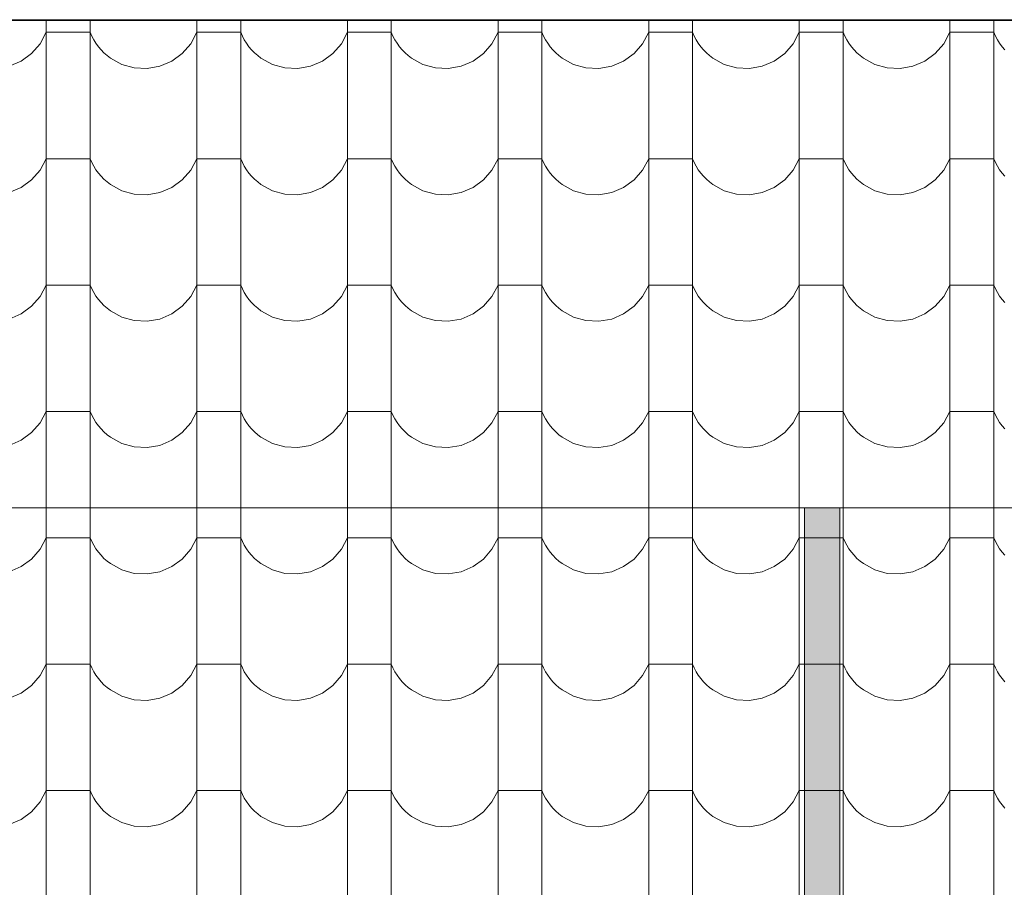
# Model space of a CAD drawing. Header units: millimetres. Extents: x -68772 to 137055, y -73300 to 19650.
# Tile 178 of 212: x 78867 to 80269, y -38019 to -36782. Entities that reach past the tile are written whole.
import ezdxf

# ---------------------------------------------------------------- set-up
doc = ezdxf.new("R2010")
doc.units = ezdxf.units.MM
doc.header["$MEASUREMENT"] = 0
doc.linetypes.add('Przerywana', pattern=[480, 240, -240])
for name, color, linetype, lineweight in [('Nowe_810-G Ogólne_Nr_pióra__1', 7, 'Continuous', 18), ('Nowe_810-G Ogólne_Nr_pióra__22', 22, 'Continuous', 18), ('Nowe_810-G Ogólne_Nr_pióra__26', 13, 'Continuous', 18), ('Nowe_NIEWIDOCZNE DACHY_Nr_pióra__1', 7, 'Continuous', 18)]:
    doc.layers.add(name, color=color, linetype=linetype, lineweight=lineweight)

# ---------------------------------------------------------------- blocks, each defined once
blk = doc.blocks.new('*X46')
at = {"layer": 'Nowe_810-G Ogólne_Nr_pióra__26', "color": 13, "linetype": 'Continuous', "lineweight": 18}
for p, q in [((78904.8, -36783.5), (78904.8, -36910.2)), ((78967.2, -36783.5), (78967.2, -36910.2)), ((79119.3, -36783.5), (79119.3, -36910.2)), ((79181.7, -36783.5), (79181.7, -36910.2)), ((79333.8, -36783.5), (79333.8, -36910.2)), ((79396.2, -36783.6), (79396.2, -36910.2)), ((79548.3, -36783.6), (79548.3, -36910.2)), ((79610.7, -36783.6), (79610.7, -36910.2)), ((79762.8, -36783.6), (79762.8, -36910.2)), ((79825.2, -36783.6), (79825.2, -36910.2)), ((79977.3, -36783.7), (79977.3, -36910.2)), ((80039.7, -36783.7), (80039.7, -36910.2)), ((80191.8, -36783.7), (80191.8, -36910.2)), ((80254.2, -36783.7), (80254.2, -36910.2)), ((78896.1, -36816.7), (78904.8, -36800.4)), ((78936, -36800.4), (78904.8, -36800.4)), ((78967.2, -36800.4), (78936, -36800.4)), ((78967.2, -36800.4), (78969.6, -36805.9)), ((78969.6, -36805.9), (78972.4, -36811.1)), ((79110.6, -36816.7), (79119.3, -36800.4)), ((79150.5, -36800.4), (79119.3, -36800.4)), ((79181.7, -36800.4), (79150.5, -36800.4)), ((79181.7, -36800.4), (79184.1, -36805.9)), ((79184.1, -36805.9), (79186.9, -36811.1)), ((79325.1, -36816.7), (79333.8, -36800.4)), ((79365, -36800.4), (79333.8, -36800.4)), ((79396.2, -36800.4), (79365, -36800.4)), ((79396.2, -36800.4), (79398.6, -36805.9)), ((79398.6, -36805.9), (79401.4, -36811.1)), ((79539.6, -36816.7), (79548.3, -36800.4)), ((79579.5, -36800.4), (79548.3, -36800.4)), ((79610.7, -36800.4), (79579.5, -36800.4)), ((79610.7, -36800.4), (79613.1, -36805.9)), ((79613.1, -36805.9), (79615.9, -36811.1)), ((79754.1, -36816.7), (79762.8, -36800.4)), ((79794, -36800.4), (79762.8, -36800.4)), ((79825.2, -36800.4), (79794, -36800.4)), ((79825.2, -36800.4), (79827.6, -36805.9)), ((79827.6, -36805.9), (79830.4, -36811.1)), ((79968.6, -36816.7), (79977.3, -36800.4)), ((80008.5, -36800.4), (79977.3, -36800.4)), ((80039.7, -36800.4), (80008.5, -36800.4)), ((80039.7, -36800.4), (80042.1, -36805.9)), ((80042.1, -36805.9), (80044.9, -36811.1)), ((80183.1, -36816.7), (80191.8, -36800.4)), ((80223, -36800.4), (80191.8, -36800.4)), ((80254.2, -36800.4), (80223, -36800.4)), ((80254.2, -36800.4), (80256.6, -36805.9)), ((80256.6, -36805.9), (80259.4, -36811.1)), ((78884, -36830.7), (78896.1, -36816.7)), ((78972.4, -36811.1), (78975.5, -36816.1)), ((78975.5, -36816.1), (78979, -36820.9)), ((78979, -36820.9), (78982.8, -36825.4)), ((79098.5, -36830.7), (79110.6, -36816.7)), ((79186.9, -36811.1), (79190, -36816.1)), ((79190, -36816.1), (79193.5, -36820.9)), ((79193.5, -36820.9), (79197.3, -36825.4)), ((79313, -36830.7), (79325.1, -36816.7)), ((79401.4, -36811.1), (79404.5, -36816.1)), ((79404.5, -36816.1), (79408, -36820.9)), ((79408, -36820.9), (79411.8, -36825.4)), ((79527.5, -36830.7), (79539.6, -36816.7)), ((79615.9, -36811.1), (79619, -36816.1)), ((79619, -36816.1), (79622.5, -36820.9)), ((79622.5, -36820.9), (79626.3, -36825.4)), ((79742, -36830.7), (79754.1, -36816.7)), ((79830.4, -36811.1), (79833.5, -36816.1)), ((79833.5, -36816.1), (79837, -36820.9)), ((79837, -36820.9), (79840.8, -36825.4)), ((79956.5, -36830.7), (79968.6, -36816.7)), ((80044.9, -36811.1), (80048, -36816.1)), ((80048, -36816.1), (80051.5, -36820.9)), ((80051.5, -36820.9), (80055.3, -36825.4)), ((80171, -36830.7), (80183.1, -36816.7)), ((80259.4, -36811.1), (80262.5, -36816.1)), ((80262.5, -36816.1), (80266, -36820.9)), ((80266, -36820.9), (80269.8, -36825.4)), ((78869.1, -36841.5), (78884, -36830.7)), ((78982.8, -36825.4), (78986.9, -36829.7)), ((78986.9, -36829.7), (78991.4, -36833.6)), ((78991.4, -36833.6), (78996.1, -36837.2)), ((78996.1, -36837.2), (79012.3, -36846.1)), ((79083.6, -36841.5), (79098.5, -36830.7)), ((79197.3, -36825.4), (79201.4, -36829.7)), ((79201.4, -36829.7), (79205.9, -36833.6)), ((79205.9, -36833.6), (79210.6, -36837.2)), ((79210.6, -36837.2), (79226.8, -36846.1)), ((79298.1, -36841.5), (79313, -36830.7)), ((79411.8, -36825.4), (79415.9, -36829.7)), ((79415.9, -36829.7), (79420.4, -36833.6)), ((79420.4, -36833.6), (79425.1, -36837.2)), ((79425.1, -36837.2), (79441.3, -36846.1)), ((79512.6, -36841.5), (79527.5, -36830.7)), ((79626.3, -36825.4), (79630.4, -36829.7)), ((79630.4, -36829.7), (79634.9, -36833.6)), ((79634.9, -36833.6), (79639.6, -36837.2)), ((79639.6, -36837.2), (79655.8, -36846.1)), ((79727.1, -36841.5), (79742, -36830.7)), ((79840.8, -36825.4), (79844.9, -36829.7)), ((79844.9, -36829.7), (79849.4, -36833.6)), ((79849.4, -36833.6), (79854.1, -36837.2)), ((79854.1, -36837.2), (79870.3, -36846.1)), ((79941.6, -36841.5), (79956.5, -36830.7)), ((80055.3, -36825.4), (80059.4, -36829.7)), ((80059.4, -36829.7), (80063.9, -36833.6)), ((80063.9, -36833.6), (80068.6, -36837.2)), ((80068.6, -36837.2), (80084.8, -36846.1)), ((80156.1, -36841.5), (80171, -36830.7)), ((78852.1, -36848.8), (78869.1, -36841.5)), ((79012.3, -36846.1), (79030, -36851.1)), ((79030, -36851.1), (79048.4, -36852)), ((79048.4, -36852), (79066.6, -36848.8)), ((79066.6, -36848.8), (79083.6, -36841.5)), ((79226.8, -36846.1), (79244.5, -36851.1)), ((79244.5, -36851.1), (79262.9, -36852)), ((79262.9, -36852), (79281.1, -36848.8)), ((79281.1, -36848.8), (79298.1, -36841.5)), ((79441.3, -36846.1), (79459, -36851.1)), ((79459, -36851.1), (79477.4, -36852)), ((79477.4, -36852), (79495.6, -36848.8)), ((79495.6, -36848.8), (79512.6, -36841.5)), ((79655.8, -36846.1), (79673.5, -36851.1)), ((79673.5, -36851.1), (79691.9, -36852)), ((79691.9, -36852), (79710.1, -36848.8)), ((79710.1, -36848.8), (79727.1, -36841.5)), ((79870.3, -36846.1), (79888, -36851.1)), ((79888, -36851.1), (79906.4, -36852)), ((79906.4, -36852), (79924.6, -36848.8)), ((79924.6, -36848.8), (79941.6, -36841.5)), ((80084.8, -36846.1), (80102.5, -36851.1)), ((80102.5, -36851.1), (80120.9, -36852)), ((80120.9, -36852), (80139.1, -36848.8)), ((80139.1, -36848.8), (80156.1, -36841.5)), ((78904.8, -36910.2), (78904.8, -37090.3)), ((78967.2, -36910.2), (78967.2, -37090.3)), ((79119.3, -36910.2), (79119.3, -37090.3)), ((79181.7, -36910.2), (79181.7, -37090.3)), ((79333.8, -36910.2), (79333.8, -37090.3)), ((79396.2, -36910.2), (79396.2, -37090.3)), ((79548.3, -36910.2), (79548.3, -37090.3)), ((79610.7, -36910.2), (79610.7, -37090.3)), ((79762.8, -36910.2), (79762.8, -37090.3)), ((79825.2, -36910.2), (79825.2, -37090.3)), ((79977.3, -36910.2), (79977.3, -37090.3)), ((80039.7, -36910.2), (80039.7, -37090.3)), ((80191.8, -36910.2), (80191.8, -37090.3)), ((80254.2, -36910.2), (80254.2, -37090.3)), ((78896.1, -36996.8), (78904.8, -36980.5)), ((78936, -36980.5), (78904.8, -36980.5)), ((78967.2, -36980.5), (78936, -36980.5)), ((78967.2, -36980.5), (78969.6, -36985.9)), ((78969.6, -36985.9), (78972.4, -36991.2)), ((78972.4, -36991.2), (78975.5, -36996.2)), ((79110.6, -36996.8), (79119.3, -36980.5)), ((79150.5, -36980.5), (79119.3, -36980.5)), ((79181.7, -36980.5), (79150.5, -36980.5)), ((79181.7, -36980.5), (79184.1, -36985.9)), ((79184.1, -36985.9), (79186.9, -36991.2)), ((79186.9, -36991.2), (79190, -36996.2)), ((79325.1, -36996.8), (79333.8, -36980.5)), ((79365, -36980.5), (79333.8, -36980.5)), ((79396.2, -36980.5), (79365, -36980.5)), ((79396.2, -36980.5), (79398.6, -36985.9)), ((79398.6, -36985.9), (79401.4, -36991.2)), ((79401.4, -36991.2), (79404.5, -36996.2)), ((79539.6, -36996.8), (79548.3, -36980.5)), ((79579.5, -36980.5), (79548.3, -36980.5)), ((79610.7, -36980.5), (79579.5, -36980.5)), ((79610.7, -36980.5), (79613.1, -36985.9)), ((79613.1, -36985.9), (79615.9, -36991.2)), ((79615.9, -36991.2), (79619, -36996.2)), ((79754.1, -36996.8), (79762.8, -36980.5)), ((79794, -36980.5), (79762.8, -36980.5)), ((79825.2, -36980.5), (79794, -36980.5)), ((79825.2, -36980.5), (79827.6, -36985.9)), ((79827.6, -36985.9), (79830.4, -36991.2)), ((79830.4, -36991.2), (79833.5, -36996.2)), ((79968.6, -36996.8), (79977.3, -36980.5)), ((80008.5, -36980.5), (79977.3, -36980.5)), ((80039.7, -36980.5), (80008.5, -36980.5)), ((80039.7, -36980.5), (80042.1, -36985.9)), ((80042.1, -36985.9), (80044.9, -36991.2)), ((80044.9, -36991.2), (80048, -36996.2)), ((80183.1, -36996.8), (80191.8, -36980.5)), ((80223, -36980.5), (80191.8, -36980.5)), ((80254.2, -36980.5), (80223, -36980.5)), ((80254.2, -36980.5), (80256.6, -36985.9)), ((80256.6, -36985.9), (80259.4, -36991.2)), ((80259.4, -36991.2), (80262.5, -36996.2)), ((78884, -37010.7), (78896.1, -36996.8)), ((78975.5, -36996.2), (78979, -37001)), ((78979, -37001), (78982.8, -37005.5)), ((78982.8, -37005.5), (78986.9, -37009.7)), ((79098.5, -37010.7), (79110.6, -36996.8)), ((79190, -36996.2), (79193.5, -37001)), ((79193.5, -37001), (79197.3, -37005.5)), ((79197.3, -37005.5), (79201.4, -37009.7)), ((79313, -37010.7), (79325.1, -36996.8)), ((79404.5, -36996.2), (79408, -37001)), ((79408, -37001), (79411.8, -37005.5)), ((79411.8, -37005.5), (79415.9, -37009.7)), ((79527.5, -37010.7), (79539.6, -36996.8)), ((79619, -36996.2), (79622.5, -37001)), ((79622.5, -37001), (79626.3, -37005.5)), ((79626.3, -37005.5), (79630.4, -37009.7)), ((79742, -37010.7), (79754.1, -36996.8)), ((79833.5, -36996.2), (79837, -37001)), ((79837, -37001), (79840.8, -37005.5)), ((79840.8, -37005.5), (79844.9, -37009.7)), ((79956.5, -37010.7), (79968.6, -36996.8)), ((80048, -36996.2), (80051.5, -37001)), ((80051.5, -37001), (80055.3, -37005.5)), ((80055.3, -37005.5), (80059.4, -37009.7)), ((80171, -37010.7), (80183.1, -36996.8)), ((80262.5, -36996.2), (80266, -37001)), ((80266, -37001), (80269.8, -37005.5)), ((78869.1, -37021.6), (78884, -37010.7)), ((78986.9, -37009.7), (78991.4, -37013.6)), ((78991.4, -37013.6), (78996.1, -37017.2)), ((78996.1, -37017.2), (79012.3, -37026.1)), ((79083.6, -37021.6), (79098.5, -37010.7)), ((79201.4, -37009.7), (79205.9, -37013.6)), ((79205.9, -37013.6), (79210.6, -37017.2)), ((79210.6, -37017.2), (79226.8, -37026.1)), ((79298.1, -37021.6), (79313, -37010.7)), ((79415.9, -37009.7), (79420.4, -37013.6)), ((79420.4, -37013.6), (79425.1, -37017.2)), ((79425.1, -37017.2), (79441.3, -37026.1)), ((79512.6, -37021.6), (79527.5, -37010.7)), ((79630.4, -37009.7), (79634.9, -37013.6)), ((79634.9, -37013.6), (79639.6, -37017.2)), ((79639.6, -37017.2), (79655.8, -37026.1)), ((79727.1, -37021.6), (79742, -37010.7)), ((79844.9, -37009.7), (79849.4, -37013.6)), ((79849.4, -37013.6), (79854.1, -37017.2)), ((79854.1, -37017.2), (79870.3, -37026.1)), ((79941.6, -37021.6), (79956.5, -37010.7)), ((80059.4, -37009.7), (80063.9, -37013.6)), ((80063.9, -37013.6), (80068.6, -37017.2)), ((80068.6, -37017.2), (80084.8, -37026.1)), ((80156.1, -37021.6), (80171, -37010.7)), ((78852.1, -37028.8), (78869.1, -37021.6)), ((79012.3, -37026.1), (79030, -37031.1)), ((79030, -37031.1), (79048.4, -37032.1)), ((79048.4, -37032.1), (79066.6, -37028.8)), ((79066.6, -37028.8), (79083.6, -37021.6)), ((79226.8, -37026.1), (79244.5, -37031.1)), ((79244.5, -37031.1), (79262.9, -37032.1)), ((79262.9, -37032.1), (79281.1, -37028.8)), ((79281.1, -37028.8), (79298.1, -37021.6)), ((79441.3, -37026.1), (79459, -37031.1)), ((79459, -37031.1), (79477.4, -37032.1)), ((79477.4, -37032.1), (79495.6, -37028.8)), ((79495.6, -37028.8), (79512.6, -37021.6)), ((79655.8, -37026.1), (79673.5, -37031.1)), ((79673.5, -37031.1), (79691.9, -37032.1)), ((79691.9, -37032.1), (79710.1, -37028.8)), ((79710.1, -37028.8), (79727.1, -37021.6)), ((79870.3, -37026.1), (79888, -37031.1)), ((79888, -37031.1), (79906.4, -37032.1)), ((79906.4, -37032.1), (79924.6, -37028.8)), ((79924.6, -37028.8), (79941.6, -37021.6)), ((80084.8, -37026.1), (80102.5, -37031.1)), ((80102.5, -37031.1), (80120.9, -37032.1)), ((80120.9, -37032.1), (80139.1, -37028.8)), ((80139.1, -37028.8), (80156.1, -37021.6)), ((78904.8, -37090.3), (78904.8, -37270.3)), ((78967.2, -37090.3), (78967.2, -37270.3)), ((79119.3, -37090.3), (79119.3, -37270.3)), ((79181.7, -37090.3), (79181.7, -37270.3)), ((79333.8, -37090.3), (79333.8, -37270.3)), ((79396.2, -37090.3), (79396.2, -37270.3)), ((79548.3, -37090.3), (79548.3, -37270.3)), ((79610.7, -37090.3), (79610.7, -37270.3)), ((79762.8, -37090.3), (79762.8, -37270.3)), ((79825.2, -37090.3), (79825.2, -37270.3)), ((79977.3, -37090.3), (79977.3, -37270.3)), ((80039.7, -37090.3), (80039.7, -37270.3)), ((80191.8, -37090.3), (80191.8, -37270.3)), ((80254.2, -37090.3), (80254.2, -37270.3)), ((78896.1, -37176.8), (78904.8, -37160.5)), ((78936, -37160.5), (78904.8, -37160.5)), ((78967.2, -37160.5), (78936, -37160.5)), ((78967.2, -37160.5), (78969.6, -37166)), ((79110.6, -37176.8), (79119.3, -37160.5)), ((79150.5, -37160.5), (79119.3, -37160.5)), ((79181.7, -37160.5), (79150.5, -37160.5)), ((79181.7, -37160.5), (79184.1, -37166)), ((79325.1, -37176.8), (79333.8, -37160.5)), ((79365, -37160.5), (79333.8, -37160.5)), ((79396.2, -37160.5), (79365, -37160.5)), ((79396.2, -37160.5), (79398.6, -37166)), ((79539.6, -37176.8), (79548.3, -37160.5)), ((79579.5, -37160.5), (79548.3, -37160.5)), ((79610.7, -37160.5), (79579.5, -37160.5)), ((79610.7, -37160.5), (79613.1, -37166)), ((79754.1, -37176.8), (79762.8, -37160.5)), ((79794, -37160.5), (79762.8, -37160.5)), ((79825.2, -37160.5), (79794, -37160.5)), ((79825.2, -37160.5), (79827.6, -37166)), ((79968.6, -37176.8), (79977.3, -37160.5)), ((80008.5, -37160.5), (79977.3, -37160.5)), ((80039.7, -37160.5), (80008.5, -37160.5)), ((80039.7, -37160.5), (80042.1, -37166)), ((80183.1, -37176.8), (80191.8, -37160.5)), ((80223, -37160.5), (80191.8, -37160.5)), ((80254.2, -37160.5), (80223, -37160.5)), ((80254.2, -37160.5), (80256.6, -37166)), ((78969.6, -37166), (78972.4, -37171.2)), ((78972.4, -37171.2), (78975.5, -37176.2)), ((79184.1, -37166), (79186.9, -37171.2)), ((79186.9, -37171.2), (79190, -37176.2)), ((79398.6, -37166), (79401.4, -37171.2)), ((79401.4, -37171.2), (79404.5, -37176.2)), ((79613.1, -37166), (79615.9, -37171.2)), ((79615.9, -37171.2), (79619, -37176.2)), ((79827.6, -37166), (79830.4, -37171.2)), ((79830.4, -37171.2), (79833.5, -37176.2)), ((80042.1, -37166), (80044.9, -37171.2)), ((80044.9, -37171.2), (80048, -37176.2)), ((80256.6, -37166), (80259.4, -37171.2)), ((80259.4, -37171.2), (80262.5, -37176.2)), ((78884, -37190.8), (78896.1, -37176.8)), ((78975.5, -37176.2), (78979, -37181)), ((78979, -37181), (78982.8, -37185.5)), ((78982.8, -37185.5), (78986.9, -37189.8)), ((79098.5, -37190.8), (79110.6, -37176.8)), ((79190, -37176.2), (79193.5, -37181)), ((79193.5, -37181), (79197.3, -37185.5)), ((79197.3, -37185.5), (79201.4, -37189.8)), ((79313, -37190.8), (79325.1, -37176.8)), ((79404.5, -37176.2), (79408, -37181)), ((79408, -37181), (79411.8, -37185.5)), ((79411.8, -37185.5), (79415.9, -37189.8)), ((79527.5, -37190.8), (79539.6, -37176.8)), ((79619, -37176.2), (79622.5, -37181)), ((79622.5, -37181), (79626.3, -37185.5)), ((79626.3, -37185.5), (79630.4, -37189.8)), ((79742, -37190.8), (79754.1, -37176.8)), ((79833.5, -37176.2), (79837, -37181)), ((79837, -37181), (79840.8, -37185.5)), ((79840.8, -37185.5), (79844.9, -37189.8)), ((79956.5, -37190.8), (79968.6, -37176.8)), ((80048, -37176.2), (80051.5, -37181)), ((80051.5, -37181), (80055.3, -37185.5)), ((80055.3, -37185.5), (80059.4, -37189.8)), ((80171, -37190.8), (80183.1, -37176.8)), ((80262.5, -37176.2), (80266, -37181)), ((80266, -37181), (80269.8, -37185.5)), ((78852.1, -37208.9), (78869.1, -37201.6)), ((78869.1, -37201.6), (78884, -37190.8)), ((78986.9, -37189.8), (78991.4, -37193.7)), ((78991.4, -37193.7), (78996.1, -37197.3)), ((78996.1, -37197.3), (79012.3, -37206.2)), ((79066.6, -37208.9), (79083.6, -37201.6)), ((79083.6, -37201.6), (79098.5, -37190.8)), ((79201.4, -37189.8), (79205.9, -37193.7)), ((79205.9, -37193.7), (79210.6, -37197.3)), ((79210.6, -37197.3), (79226.8, -37206.2)), ((79281.1, -37208.9), (79298.1, -37201.6)), ((79298.1, -37201.6), (79313, -37190.8)), ((79415.9, -37189.8), (79420.4, -37193.7)), ((79420.4, -37193.7), (79425.1, -37197.3)), ((79425.1, -37197.3), (79441.3, -37206.2)), ((79495.6, -37208.9), (79512.6, -37201.6)), ((79512.6, -37201.6), (79527.5, -37190.8)), ((79630.4, -37189.8), (79634.9, -37193.7)), ((79634.9, -37193.7), (79639.6, -37197.3)), ((79639.6, -37197.3), (79655.8, -37206.2)), ((79710.1, -37208.9), (79727.1, -37201.6)), ((79727.1, -37201.6), (79742, -37190.8)), ((79844.9, -37189.8), (79849.4, -37193.7)), ((79849.4, -37193.7), (79854.1, -37197.3)), ((79854.1, -37197.3), (79870.3, -37206.2)), ((79924.6, -37208.9), (79941.6, -37201.6)), ((79941.6, -37201.6), (79956.5, -37190.8)), ((80059.4, -37189.8), (80063.9, -37193.7)), ((80063.9, -37193.7), (80068.6, -37197.3)), ((80068.6, -37197.3), (80084.8, -37206.2)), ((80139.1, -37208.9), (80156.1, -37201.6)), ((80156.1, -37201.6), (80171, -37190.8)), ((79012.3, -37206.2), (79030, -37211.2)), ((79030, -37211.2), (79048.4, -37212.1)), ((79048.4, -37212.1), (79066.6, -37208.9)), ((79226.8, -37206.2), (79244.5, -37211.2)), ((79244.5, -37211.2), (79262.9, -37212.1)), ((79262.9, -37212.1), (79281.1, -37208.9)), ((79441.3, -37206.2), (79459, -37211.2)), ((79459, -37211.2), (79477.4, -37212.1)), ((79477.4, -37212.1), (79495.6, -37208.9)), ((79655.8, -37206.2), (79673.5, -37211.2)), ((79673.5, -37211.2), (79691.9, -37212.1)), ((79691.9, -37212.1), (79710.1, -37208.9)), ((79870.3, -37206.2), (79888, -37211.2)), ((79888, -37211.2), (79906.4, -37212.1)), ((79906.4, -37212.1), (79924.6, -37208.9)), ((80084.8, -37206.2), (80102.5, -37211.2)), ((80102.5, -37211.2), (80120.9, -37212.1)), ((80120.9, -37212.1), (80139.1, -37208.9)), ((78904.8, -37270.3), (78904.8, -37450.4)), ((78967.2, -37270.3), (78967.2, -37450.4)), ((79119.3, -37270.3), (79119.3, -37450.4)), ((79181.7, -37270.3), (79181.7, -37450.4)), ((79333.8, -37270.3), (79333.8, -37450.4)), ((79396.2, -37270.3), (79396.2, -37450.4)), ((79548.3, -37270.3), (79548.3, -37450.4)), ((79610.7, -37270.3), (79610.7, -37450.4)), ((79762.8, -37270.3), (79762.8, -37450.4)), ((79825.2, -37270.3), (79825.2, -37450.4)), ((79977.3, -37270.3), (79977.3, -37450.4)), ((80039.7, -37270.3), (80039.7, -37450.4)), ((80191.8, -37270.3), (80191.8, -37450.4)), ((80254.2, -37270.3), (80254.2, -37450.4)), ((78896.1, -37356.9), (78904.8, -37340.6)), ((78936, -37340.6), (78904.8, -37340.6)), ((78967.2, -37340.6), (78936, -37340.6)), ((78967.2, -37340.6), (78969.6, -37346)), ((79110.6, -37356.9), (79119.3, -37340.6)), ((79150.5, -37340.6), (79119.3, -37340.6)), ((79181.7, -37340.6), (79150.5, -37340.6)), ((79181.7, -37340.6), (79184.1, -37346)), ((79325.1, -37356.9), (79333.8, -37340.6)), ((79365, -37340.6), (79333.8, -37340.6)), ((79396.2, -37340.6), (79365, -37340.6)), ((79396.2, -37340.6), (79398.6, -37346)), ((79539.6, -37356.9), (79548.3, -37340.6)), ((79579.5, -37340.6), (79548.3, -37340.6)), ((79610.7, -37340.6), (79579.5, -37340.6)), ((79610.7, -37340.6), (79613.1, -37346)), ((79754.1, -37356.9), (79762.8, -37340.6)), ((79794, -37340.6), (79762.8, -37340.6)), ((79825.2, -37340.6), (79794, -37340.6)), ((79825.2, -37340.6), (79827.6, -37346)), ((79968.6, -37356.9), (79977.3, -37340.6)), ((80008.5, -37340.6), (79977.3, -37340.6)), ((80039.7, -37340.6), (80008.5, -37340.6)), ((80039.7, -37340.6), (80042.1, -37346)), ((80183.1, -37356.9), (80191.8, -37340.6)), ((80223, -37340.6), (80191.8, -37340.6)), ((80254.2, -37340.6), (80223, -37340.6)), ((80254.2, -37340.6), (80256.6, -37346)), ((78884, -37370.8), (78896.1, -37356.9)), ((78969.6, -37346), (78972.4, -37351.3)), ((78972.4, -37351.3), (78975.5, -37356.3)), ((78975.5, -37356.3), (78979, -37361.1)), ((79098.5, -37370.8), (79110.6, -37356.9)), ((79184.1, -37346), (79186.9, -37351.3)), ((79186.9, -37351.3), (79190, -37356.3)), ((79190, -37356.3), (79193.5, -37361.1)), ((79313, -37370.8), (79325.1, -37356.9)), ((79398.6, -37346), (79401.4, -37351.3)), ((79401.4, -37351.3), (79404.5, -37356.3)), ((79404.5, -37356.3), (79408, -37361.1)), ((79527.5, -37370.8), (79539.6, -37356.9)), ((79613.1, -37346), (79615.9, -37351.3)), ((79615.9, -37351.3), (79619, -37356.3)), ((79619, -37356.3), (79622.5, -37361.1)), ((79742, -37370.8), (79754.1, -37356.9)), ((79827.6, -37346), (79830.4, -37351.3)), ((79830.4, -37351.3), (79833.5, -37356.3)), ((79833.5, -37356.3), (79837, -37361.1)), ((79956.5, -37370.8), (79968.6, -37356.9)), ((80042.1, -37346), (80044.9, -37351.3)), ((80044.9, -37351.3), (80048, -37356.3)), ((80048, -37356.3), (80051.5, -37361.1)), ((80171, -37370.8), (80183.1, -37356.9)), ((80256.6, -37346), (80259.4, -37351.3)), ((80259.4, -37351.3), (80262.5, -37356.3)), ((80262.5, -37356.3), (80266, -37361.1)), ((78869.1, -37381.7), (78884, -37370.8)), ((78979, -37361.1), (78982.8, -37365.6)), ((78982.8, -37365.6), (78986.9, -37369.8)), ((78986.9, -37369.8), (78991.4, -37373.7)), ((79083.6, -37381.7), (79098.5, -37370.8)), ((79193.5, -37361.1), (79197.3, -37365.6)), ((79197.3, -37365.6), (79201.4, -37369.8)), ((79201.4, -37369.8), (79205.9, -37373.7)), ((79298.1, -37381.7), (79313, -37370.8)), ((79408, -37361.1), (79411.8, -37365.6)), ((79411.8, -37365.6), (79415.9, -37369.8)), ((79415.9, -37369.8), (79420.4, -37373.7)), ((79512.6, -37381.7), (79527.5, -37370.8)), ((79622.5, -37361.1), (79626.3, -37365.6)), ((79626.3, -37365.6), (79630.4, -37369.8)), ((79630.4, -37369.8), (79634.9, -37373.7)), ((79727.1, -37381.7), (79742, -37370.8)), ((79837, -37361.1), (79840.8, -37365.6)), ((79840.8, -37365.6), (79844.9, -37369.8)), ((79844.9, -37369.8), (79849.4, -37373.7)), ((79941.6, -37381.7), (79956.5, -37370.8)), ((80051.5, -37361.1), (80055.3, -37365.6)), ((80055.3, -37365.6), (80059.4, -37369.8)), ((80059.4, -37369.8), (80063.9, -37373.7)), ((80156.1, -37381.7), (80171, -37370.8)), ((80266, -37361.1), (80269.8, -37365.6)), ((78852.1, -37388.9), (78869.1, -37381.7)), ((78991.4, -37373.7), (78996.1, -37377.3)), ((78996.1, -37377.3), (79012.3, -37386.2)), ((79066.6, -37388.9), (79083.6, -37381.7)), ((79205.9, -37373.7), (79210.6, -37377.3)), ((79210.6, -37377.3), (79226.8, -37386.2)), ((79281.1, -37388.9), (79298.1, -37381.7)), ((79420.4, -37373.7), (79425.1, -37377.3)), ((79425.1, -37377.3), (79441.3, -37386.2)), ((79495.6, -37388.9), (79512.6, -37381.7)), ((79634.9, -37373.7), (79639.6, -37377.3)), ((79639.6, -37377.3), (79655.8, -37386.2)), ((79710.1, -37388.9), (79727.1, -37381.7)), ((79849.4, -37373.7), (79854.1, -37377.3)), ((79854.1, -37377.3), (79870.3, -37386.2)), ((79924.6, -37388.9), (79941.6, -37381.7)), ((80063.9, -37373.7), (80068.6, -37377.3)), ((80068.6, -37377.3), (80084.8, -37386.2)), ((80139.1, -37388.9), (80156.1, -37381.7)), ((79012.3, -37386.2), (79030, -37391.2)), ((79030, -37391.2), (79048.4, -37392.2)), ((79048.4, -37392.2), (79066.6, -37388.9)), ((79226.8, -37386.2), (79244.5, -37391.2)), ((79244.5, -37391.2), (79262.9, -37392.2)), ((79262.9, -37392.2), (79281.1, -37388.9)), ((79441.3, -37386.2), (79459, -37391.2)), ((79459, -37391.2), (79477.4, -37392.2)), ((79477.4, -37392.2), (79495.6, -37388.9)), ((79655.8, -37386.2), (79673.5, -37391.2)), ((79673.5, -37391.2), (79691.9, -37392.2)), ((79691.9, -37392.2), (79710.1, -37388.9)), ((79870.3, -37386.2), (79888, -37391.2)), ((79888, -37391.2), (79906.4, -37392.2)), ((79906.4, -37392.2), (79924.6, -37388.9)), ((80084.8, -37386.2), (80102.5, -37391.2)), ((80102.5, -37391.2), (80120.9, -37392.2)), ((80120.9, -37392.2), (80139.1, -37388.9)), ((78904.8, -37450.4), (78904.8, -37630.4)), ((78967.2, -37450.4), (78967.2, -37630.4)), ((79119.3, -37450.4), (79119.3, -37630.4)), ((79181.7, -37450.4), (79181.7, -37630.4)), ((79333.8, -37450.4), (79333.8, -37630.4)), ((79396.2, -37450.4), (79396.2, -37630.4)), ((79548.3, -37450.4), (79548.3, -37630.4)), ((79610.7, -37450.4), (79610.7, -37630.4)), ((79762.8, -37450.4), (79762.8, -37630.4)), ((79825.2, -37450.4), (79825.2, -37630.4)), ((79977.3, -37450.4), (79977.3, -37630.4)), ((80039.7, -37450.4), (80039.7, -37630.4)), ((80191.8, -37450.4), (80191.8, -37630.4)), ((80254.2, -37450.4), (80254.2, -37630.4)), ((78896.1, -37536.9), (78904.8, -37520.6)), ((78936, -37520.6), (78904.8, -37520.6)), ((78967.2, -37520.6), (78936, -37520.6)), ((78967.2, -37520.6), (78969.6, -37526.1)), ((79110.6, -37536.9), (79119.3, -37520.6)), ((79150.5, -37520.6), (79119.3, -37520.6)), ((79181.7, -37520.6), (79150.5, -37520.6)), ((79181.7, -37520.6), (79184.1, -37526.1)), ((79325.1, -37536.9), (79333.8, -37520.6)), ((79365, -37520.6), (79333.8, -37520.6)), ((79396.2, -37520.6), (79365, -37520.6)), ((79396.2, -37520.6), (79398.6, -37526.1)), ((79539.6, -37536.9), (79548.3, -37520.6)), ((79579.5, -37520.6), (79548.3, -37520.6)), ((79610.7, -37520.6), (79579.5, -37520.6)), ((79610.7, -37520.6), (79613.1, -37526.1)), ((79754.1, -37536.9), (79762.8, -37520.6)), ((79794, -37520.6), (79762.8, -37520.6)), ((79825.2, -37520.6), (79794, -37520.6)), ((79825.2, -37520.6), (79827.6, -37526.1)), ((79968.6, -37536.9), (79977.3, -37520.6)), ((80008.5, -37520.6), (79977.3, -37520.6)), ((80039.7, -37520.6), (80008.5, -37520.6)), ((80039.7, -37520.6), (80042.1, -37526.1)), ((80183.1, -37536.9), (80191.8, -37520.6)), ((80223, -37520.6), (80191.8, -37520.6)), ((80254.2, -37520.6), (80223, -37520.6)), ((80254.2, -37520.6), (80256.6, -37526.1)), ((78884, -37550.9), (78896.1, -37536.9)), ((78969.6, -37526.1), (78972.4, -37531.3)), ((78972.4, -37531.3), (78975.5, -37536.3)), ((78975.5, -37536.3), (78979, -37541.1)), ((79098.5, -37550.9), (79110.6, -37536.9)), ((79184.1, -37526.1), (79186.9, -37531.3)), ((79186.9, -37531.3), (79190, -37536.3)), ((79190, -37536.3), (79193.5, -37541.1)), ((79313, -37550.9), (79325.1, -37536.9)), ((79398.6, -37526.1), (79401.4, -37531.3)), ((79401.4, -37531.3), (79404.5, -37536.3)), ((79404.5, -37536.3), (79408, -37541.1)), ((79527.5, -37550.9), (79539.6, -37536.9)), ((79613.1, -37526.1), (79615.9, -37531.3)), ((79615.9, -37531.3), (79619, -37536.3)), ((79619, -37536.3), (79622.5, -37541.1)), ((79742, -37550.9), (79754.1, -37536.9)), ((79827.6, -37526.1), (79830.4, -37531.3)), ((79830.4, -37531.3), (79833.5, -37536.3)), ((79833.5, -37536.3), (79837, -37541.1)), ((79956.5, -37550.9), (79968.6, -37536.9)), ((80042.1, -37526.1), (80044.9, -37531.3)), ((80044.9, -37531.3), (80048, -37536.3)), ((80048, -37536.3), (80051.5, -37541.1)), ((80171, -37550.9), (80183.1, -37536.9)), ((80256.6, -37526.1), (80259.4, -37531.3)), ((80259.4, -37531.3), (80262.5, -37536.3)), ((80262.5, -37536.3), (80266, -37541.1)), ((78869.1, -37561.7), (78884, -37550.9)), ((78979, -37541.1), (78982.8, -37545.6)), ((78982.8, -37545.6), (78986.9, -37549.9)), ((78986.9, -37549.9), (78991.4, -37553.8)), ((79083.6, -37561.7), (79098.5, -37550.9)), ((79193.5, -37541.1), (79197.3, -37545.6)), ((79197.3, -37545.6), (79201.4, -37549.9)), ((79201.4, -37549.9), (79205.9, -37553.8)), ((79298.1, -37561.7), (79313, -37550.9)), ((79408, -37541.1), (79411.8, -37545.6)), ((79411.8, -37545.6), (79415.9, -37549.9)), ((79415.9, -37549.9), (79420.4, -37553.8)), ((79512.6, -37561.7), (79527.5, -37550.9)), ((79622.5, -37541.1), (79626.3, -37545.6)), ((79626.3, -37545.6), (79630.4, -37549.9)), ((79630.4, -37549.9), (79634.9, -37553.8)), ((79727.1, -37561.7), (79742, -37550.9)), ((79837, -37541.1), (79840.8, -37545.6)), ((79840.8, -37545.6), (79844.9, -37549.9)), ((79844.9, -37549.9), (79849.4, -37553.8)), ((79941.6, -37561.7), (79956.5, -37550.9)), ((80051.5, -37541.1), (80055.3, -37545.6)), ((80055.3, -37545.6), (80059.4, -37549.9)), ((80059.4, -37549.9), (80063.9, -37553.8)), ((80156.1, -37561.7), (80171, -37550.9)), ((80266, -37541.1), (80269.8, -37545.6)), ((78852.1, -37569), (78869.1, -37561.7)), ((78991.4, -37553.8), (78996.1, -37557.4)), ((78996.1, -37557.4), (79012.3, -37566.3)), ((79012.3, -37566.3), (79030, -37571.3)), ((79066.6, -37569), (79083.6, -37561.7)), ((79205.9, -37553.8), (79210.6, -37557.4)), ((79210.6, -37557.4), (79226.8, -37566.3)), ((79226.8, -37566.3), (79244.5, -37571.3)), ((79281.1, -37569), (79298.1, -37561.7)), ((79420.4, -37553.8), (79425.1, -37557.4)), ((79425.1, -37557.4), (79441.3, -37566.3)), ((79441.3, -37566.3), (79459, -37571.3)), ((79495.6, -37569), (79512.6, -37561.7)), ((79634.9, -37553.8), (79639.6, -37557.4)), ((79639.6, -37557.4), (79655.8, -37566.3)), ((79655.8, -37566.3), (79673.5, -37571.3)), ((79710.1, -37569), (79727.1, -37561.7)), ((79849.4, -37553.8), (79854.1, -37557.4)), ((79854.1, -37557.4), (79870.3, -37566.3)), ((79870.3, -37566.3), (79888, -37571.3)), ((79924.6, -37569), (79941.6, -37561.7)), ((80063.9, -37553.8), (80068.6, -37557.4)), ((80068.6, -37557.4), (80084.8, -37566.3)), ((80084.8, -37566.3), (80102.5, -37571.3)), ((80139.1, -37569), (80156.1, -37561.7)), ((79030, -37571.3), (79048.4, -37572.2)), ((79048.4, -37572.2), (79066.6, -37569)), ((79244.5, -37571.3), (79262.9, -37572.2)), ((79262.9, -37572.2), (79281.1, -37569)), ((79459, -37571.3), (79477.4, -37572.2)), ((79477.4, -37572.2), (79495.6, -37569)), ((79673.5, -37571.3), (79691.9, -37572.2)), ((79691.9, -37572.2), (79710.1, -37569)), ((79888, -37571.3), (79906.4, -37572.2)), ((79906.4, -37572.2), (79924.6, -37569)), ((80102.5, -37571.3), (80120.9, -37572.2)), ((80120.9, -37572.2), (80139.1, -37569)), ((78904.8, -37630.4), (78904.8, -37810.5)), ((78967.2, -37630.4), (78967.2, -37810.5)), ((79119.3, -37630.4), (79119.3, -37810.5)), ((79181.7, -37630.4), (79181.7, -37810.5)), ((79333.8, -37630.4), (79333.8, -37810.5)), ((79396.2, -37630.4), (79396.2, -37810.5)), ((79548.3, -37630.4), (79548.3, -37810.5)), ((79610.7, -37630.4), (79610.7, -37810.5)), ((79762.8, -37630.4), (79762.8, -37810.5)), ((79825.2, -37630.4), (79825.2, -37810.5)), ((79977.3, -37630.4), (79977.3, -37810.5)), ((80039.7, -37630.4), (80039.7, -37810.5)), ((80191.8, -37630.4), (80191.8, -37810.5)), ((80254.2, -37630.4), (80254.2, -37810.5)), ((78896.1, -37717), (78904.8, -37700.7)), ((78936, -37700.7), (78904.8, -37700.7)), ((78967.2, -37700.7), (78936, -37700.7)), ((78967.2, -37700.7), (78969.6, -37706.1)), ((78969.6, -37706.1), (78972.4, -37711.4)), ((79110.6, -37717), (79119.3, -37700.7)), ((79150.5, -37700.7), (79119.3, -37700.7)), ((79181.7, -37700.7), (79150.5, -37700.7)), ((79181.7, -37700.7), (79184.1, -37706.1)), ((79184.1, -37706.1), (79186.9, -37711.4)), ((79325.1, -37717), (79333.8, -37700.7)), ((79365, -37700.7), (79333.8, -37700.7)), ((79396.2, -37700.7), (79365, -37700.7)), ((79396.2, -37700.7), (79398.6, -37706.1)), ((79398.6, -37706.1), (79401.4, -37711.4)), ((79539.6, -37717), (79548.3, -37700.7)), ((79579.5, -37700.7), (79548.3, -37700.7)), ((79610.7, -37700.7), (79579.5, -37700.7)), ((79610.7, -37700.7), (79613.1, -37706.1)), ((79613.1, -37706.1), (79615.9, -37711.4)), ((79754.1, -37717), (79762.8, -37700.7)), ((79794, -37700.7), (79762.8, -37700.7)), ((79825.2, -37700.7), (79794, -37700.7)), ((79825.2, -37700.7), (79827.6, -37706.1)), ((79827.6, -37706.1), (79830.4, -37711.4)), ((79968.6, -37717), (79977.3, -37700.7)), ((80008.5, -37700.7), (79977.3, -37700.7)), ((80039.7, -37700.7), (80008.5, -37700.7)), ((80039.7, -37700.7), (80042.1, -37706.1)), ((80042.1, -37706.1), (80044.9, -37711.4)), ((80183.1, -37717), (80191.8, -37700.7)), ((80223, -37700.7), (80191.8, -37700.7)), ((80254.2, -37700.7), (80223, -37700.7)), ((80254.2, -37700.7), (80256.6, -37706.1)), ((80256.6, -37706.1), (80259.4, -37711.4)), ((78884, -37730.9), (78896.1, -37717)), ((78972.4, -37711.4), (78975.5, -37716.4)), ((78975.5, -37716.4), (78979, -37721.2)), ((78979, -37721.2), (78982.8, -37725.7)), ((79098.5, -37730.9), (79110.6, -37717)), ((79186.9, -37711.4), (79190, -37716.4)), ((79190, -37716.4), (79193.5, -37721.2)), ((79193.5, -37721.2), (79197.3, -37725.7)), ((79313, -37730.9), (79325.1, -37717)), ((79401.4, -37711.4), (79404.5, -37716.4)), ((79404.5, -37716.4), (79408, -37721.2)), ((79408, -37721.2), (79411.8, -37725.7)), ((79527.5, -37730.9), (79539.6, -37717)), ((79615.9, -37711.4), (79619, -37716.4)), ((79619, -37716.4), (79622.5, -37721.2)), ((79622.5, -37721.2), (79626.3, -37725.7)), ((79742, -37730.9), (79754.1, -37717)), ((79830.4, -37711.4), (79833.5, -37716.4)), ((79833.5, -37716.4), (79837, -37721.2)), ((79837, -37721.2), (79840.8, -37725.7)), ((79956.5, -37730.9), (79968.6, -37717)), ((80044.9, -37711.4), (80048, -37716.4)), ((80048, -37716.4), (80051.5, -37721.2)), ((80051.5, -37721.2), (80055.3, -37725.7)), ((80171, -37730.9), (80183.1, -37717)), ((80259.4, -37711.4), (80262.5, -37716.4)), ((80262.5, -37716.4), (80266, -37721.2)), ((80266, -37721.2), (80269.8, -37725.7)), ((78869.1, -37741.8), (78884, -37730.9)), ((78982.8, -37725.7), (78986.9, -37729.9)), ((78986.9, -37729.9), (78991.4, -37733.8)), ((78991.4, -37733.8), (78996.1, -37737.4)), ((79083.6, -37741.8), (79098.5, -37730.9)), ((79197.3, -37725.7), (79201.4, -37729.9)), ((79201.4, -37729.9), (79205.9, -37733.8)), ((79205.9, -37733.8), (79210.6, -37737.4)), ((79298.1, -37741.8), (79313, -37730.9)), ((79411.8, -37725.7), (79415.9, -37729.9)), ((79415.9, -37729.9), (79420.4, -37733.8)), ((79420.4, -37733.8), (79425.1, -37737.4)), ((79512.6, -37741.8), (79527.5, -37730.9)), ((79626.3, -37725.7), (79630.4, -37729.9)), ((79630.4, -37729.9), (79634.9, -37733.8)), ((79634.9, -37733.8), (79639.6, -37737.4)), ((79727.1, -37741.8), (79742, -37730.9)), ((79840.8, -37725.7), (79844.9, -37729.9)), ((79844.9, -37729.9), (79849.4, -37733.8)), ((79849.4, -37733.8), (79854.1, -37737.4)), ((79941.6, -37741.8), (79956.5, -37730.9)), ((80055.3, -37725.7), (80059.4, -37729.9)), ((80059.4, -37729.9), (80063.9, -37733.8)), ((80063.9, -37733.8), (80068.6, -37737.4)), ((80156.1, -37741.8), (80171, -37730.9)), ((78852.1, -37749), (78869.1, -37741.8)), ((78996.1, -37737.4), (79012.3, -37746.3)), ((79012.3, -37746.3), (79030, -37751.3)), ((79048.4, -37752.3), (79066.6, -37749)), ((79066.6, -37749), (79083.6, -37741.8)), ((79210.6, -37737.4), (79226.8, -37746.3)), ((79226.8, -37746.3), (79244.5, -37751.3)), ((79262.9, -37752.3), (79281.1, -37749)), ((79281.1, -37749), (79298.1, -37741.8)), ((79425.1, -37737.4), (79441.3, -37746.3)), ((79441.3, -37746.3), (79459, -37751.3)), ((79477.4, -37752.3), (79495.6, -37749)), ((79495.6, -37749), (79512.6, -37741.8)), ((79639.6, -37737.4), (79655.8, -37746.3)), ((79655.8, -37746.3), (79673.5, -37751.3)), ((79691.9, -37752.3), (79710.1, -37749)), ((79710.1, -37749), (79727.1, -37741.8)), ((79854.1, -37737.4), (79870.3, -37746.3)), ((79870.3, -37746.3), (79888, -37751.3)), ((79906.4, -37752.3), (79924.6, -37749)), ((79924.6, -37749), (79941.6, -37741.8)), ((80068.6, -37737.4), (80084.8, -37746.3)), ((80084.8, -37746.3), (80102.5, -37751.3)), ((80120.9, -37752.3), (80139.1, -37749)), ((80139.1, -37749), (80156.1, -37741.8)), ((79030, -37751.3), (79048.4, -37752.3)), ((79244.5, -37751.3), (79262.9, -37752.3)), ((79459, -37751.3), (79477.4, -37752.3)), ((79673.5, -37751.3), (79691.9, -37752.3)), ((79888, -37751.3), (79906.4, -37752.3)), ((80102.5, -37751.3), (80120.9, -37752.3)), ((78904.8, -37810.5), (78904.8, -37990.5)), ((78967.2, -37810.5), (78967.2, -37990.5)), ((79119.3, -37810.5), (79119.3, -37990.5)), ((79181.7, -37810.5), (79181.7, -37990.5)), ((79333.8, -37810.5), (79333.8, -37990.5)), ((79396.2, -37810.5), (79396.2, -37990.5)), ((79548.3, -37810.5), (79548.3, -37990.5)), ((79610.7, -37810.5), (79610.7, -37990.5)), ((79762.8, -37810.5), (79762.8, -37990.5)), ((79825.2, -37810.5), (79825.2, -37990.5)), ((79977.3, -37810.5), (79977.3, -37990.5)), ((80039.7, -37810.5), (80039.7, -37990.5)), ((80191.8, -37810.5), (80191.8, -37990.5)), ((80254.2, -37810.5), (80254.2, -37990.5)), ((78896.1, -37897), (78904.8, -37880.7)), ((78936, -37880.7), (78904.8, -37880.7)), ((78967.2, -37880.7), (78936, -37880.7)), ((78967.2, -37880.7), (78969.6, -37886.2)), ((78969.6, -37886.2), (78972.4, -37891.4)), ((79110.6, -37897), (79119.3, -37880.7)), ((79150.5, -37880.7), (79119.3, -37880.7)), ((79181.7, -37880.7), (79150.5, -37880.7)), ((79181.7, -37880.7), (79184.1, -37886.2)), ((79184.1, -37886.2), (79186.9, -37891.4)), ((79325.1, -37897), (79333.8, -37880.7)), ((79365, -37880.7), (79333.8, -37880.7)), ((79396.2, -37880.7), (79365, -37880.7)), ((79396.2, -37880.7), (79398.6, -37886.2)), ((79398.6, -37886.2), (79401.4, -37891.4)), ((79539.6, -37897), (79548.3, -37880.7)), ((79579.5, -37880.7), (79548.3, -37880.7)), ((79610.7, -37880.7), (79579.5, -37880.7)), ((79610.7, -37880.7), (79613.1, -37886.2)), ((79613.1, -37886.2), (79615.9, -37891.4)), ((79754.1, -37897), (79762.8, -37880.7)), ((79794, -37880.7), (79762.8, -37880.7)), ((79825.2, -37880.7), (79794, -37880.7)), ((79825.2, -37880.7), (79827.6, -37886.2)), ((79827.6, -37886.2), (79830.4, -37891.4)), ((79968.6, -37897), (79977.3, -37880.7)), ((80008.5, -37880.7), (79977.3, -37880.7)), ((80039.7, -37880.7), (80008.5, -37880.7)), ((80039.7, -37880.7), (80042.1, -37886.2)), ((80042.1, -37886.2), (80044.9, -37891.4)), ((80183.1, -37897), (80191.8, -37880.7)), ((80223, -37880.7), (80191.8, -37880.7)), ((80254.2, -37880.7), (80223, -37880.7)), ((80254.2, -37880.7), (80256.6, -37886.2)), ((80256.6, -37886.2), (80259.4, -37891.4)), ((78884, -37911), (78896.1, -37897)), ((78972.4, -37891.4), (78975.5, -37896.4)), ((78975.5, -37896.4), (78979, -37901.2)), ((78979, -37901.2), (78982.8, -37905.7)), ((79098.5, -37911), (79110.6, -37897)), ((79186.9, -37891.4), (79190, -37896.4)), ((79190, -37896.4), (79193.5, -37901.2)), ((79193.5, -37901.2), (79197.3, -37905.7)), ((79313, -37911), (79325.1, -37897)), ((79401.4, -37891.4), (79404.5, -37896.4)), ((79404.5, -37896.4), (79408, -37901.2)), ((79408, -37901.2), (79411.8, -37905.7)), ((79527.5, -37911), (79539.6, -37897)), ((79615.9, -37891.4), (79619, -37896.4)), ((79619, -37896.4), (79622.5, -37901.2)), ((79622.5, -37901.2), (79626.3, -37905.7)), ((79742, -37911), (79754.1, -37897)), ((79830.4, -37891.4), (79833.5, -37896.4)), ((79833.5, -37896.4), (79837, -37901.2)), ((79837, -37901.2), (79840.8, -37905.7)), ((79956.5, -37911), (79968.6, -37897)), ((80044.9, -37891.4), (80048, -37896.4)), ((80048, -37896.4), (80051.5, -37901.2)), ((80051.5, -37901.2), (80055.3, -37905.7)), ((80171, -37911), (80183.1, -37897)), ((80259.4, -37891.4), (80262.5, -37896.4)), ((80262.5, -37896.4), (80266, -37901.2)), ((80266, -37901.2), (80269.8, -37905.7)), ((78869.1, -37921.8), (78884, -37911)), ((78982.8, -37905.7), (78986.9, -37910)), ((78986.9, -37910), (78991.4, -37913.9)), ((78991.4, -37913.9), (78996.1, -37917.5)), ((78996.1, -37917.5), (79012.3, -37926.4)), ((79083.6, -37921.8), (79098.5, -37911)), ((79197.3, -37905.7), (79201.4, -37910)), ((79201.4, -37910), (79205.9, -37913.9)), ((79205.9, -37913.9), (79210.6, -37917.5)), ((79210.6, -37917.5), (79226.8, -37926.4)), ((79298.1, -37921.8), (79313, -37911)), ((79411.8, -37905.7), (79415.9, -37910)), ((79415.9, -37910), (79420.4, -37913.9)), ((79420.4, -37913.9), (79425.1, -37917.5)), ((79425.1, -37917.5), (79441.3, -37926.4)), ((79512.6, -37921.8), (79527.5, -37911)), ((79626.3, -37905.7), (79630.4, -37910)), ((79630.4, -37910), (79634.9, -37913.9)), ((79634.9, -37913.9), (79639.6, -37917.5)), ((79639.6, -37917.5), (79655.8, -37926.4)), ((79727.1, -37921.8), (79742, -37911)), ((79840.8, -37905.7), (79844.9, -37910)), ((79844.9, -37910), (79849.4, -37913.9)), ((79849.4, -37913.9), (79854.1, -37917.5)), ((79854.1, -37917.5), (79870.3, -37926.4)), ((79941.6, -37921.8), (79956.5, -37911)), ((80055.3, -37905.7), (80059.4, -37910)), ((80059.4, -37910), (80063.9, -37913.9)), ((80063.9, -37913.9), (80068.6, -37917.5)), ((80068.6, -37917.5), (80084.8, -37926.4)), ((80156.1, -37921.8), (80171, -37911)), ((78852.1, -37929.1), (78869.1, -37921.8)), ((79012.3, -37926.4), (79030, -37931.4)), ((79030, -37931.4), (79048.4, -37932.3)), ((79048.4, -37932.3), (79066.6, -37929.1)), ((79066.6, -37929.1), (79083.6, -37921.8)), ((79226.8, -37926.4), (79244.5, -37931.4)), ((79244.5, -37931.4), (79262.9, -37932.3)), ((79262.9, -37932.3), (79281.1, -37929.1)), ((79281.1, -37929.1), (79298.1, -37921.8)), ((79441.3, -37926.4), (79459, -37931.4)), ((79459, -37931.4), (79477.4, -37932.3)), ((79477.4, -37932.3), (79495.6, -37929.1)), ((79495.6, -37929.1), (79512.6, -37921.8)), ((79655.8, -37926.4), (79673.5, -37931.4)), ((79673.5, -37931.4), (79691.9, -37932.3)), ((79691.9, -37932.3), (79710.1, -37929.1)), ((79710.1, -37929.1), (79727.1, -37921.8)), ((79870.3, -37926.4), (79888, -37931.4)), ((79888, -37931.4), (79906.4, -37932.3)), ((79906.4, -37932.3), (79924.6, -37929.1)), ((79924.6, -37929.1), (79941.6, -37921.8)), ((80084.8, -37926.4), (80102.5, -37931.4)), ((80102.5, -37931.4), (80120.9, -37932.3)), ((80120.9, -37932.3), (80139.1, -37929.1)), ((80139.1, -37929.1), (80156.1, -37921.8)), ((78904.8, -37990.5), (78904.8, -38170.6)), ((78967.2, -37990.5), (78967.2, -38170.6)), ((79119.3, -37990.5), (79119.3, -38170.6)), ((79181.7, -37990.5), (79181.7, -38170.6)), ((79333.8, -37990.5), (79333.8, -38170.6)), ((79396.2, -37990.5), (79396.2, -38170.6)), ((79548.3, -37990.5), (79548.3, -38170.6)), ((79610.7, -37990.5), (79610.7, -38170.6)), ((79762.8, -37990.5), (79762.8, -38170.6)), ((79825.2, -37990.5), (79825.2, -38170.6)), ((79977.3, -37990.5), (79977.3, -38170.6)), ((80039.7, -37990.5), (80039.7, -38170.6)), ((80191.8, -37990.5), (80191.8, -38170.6)), ((80254.2, -37990.5), (80254.2, -38170.6))]:
    blk.add_line(p, q, dxfattribs=at)
blk = doc.blocks.new('Wypełnienie_1', base_point=(0, 2000))
at = {"layer": 'Nowe_810-G Ogólne_Nr_pióra__1', "color": 7, "linetype": 'Continuous', "lineweight": 18}
blk.add_line((73365.2, -36782.4), (82603.7, -36784.1), dxfattribs=at)
at = {"layer": 'Nowe_810-G Ogólne_Nr_pióra__26', "color": 13, "linetype": 'Continuous', "lineweight": 18}
blk.add_blockref('*X46', (0, 0), dxfattribs=at)

msp = doc.modelspace()

# ---------------------------------------------------------------- hatches: boundary and pattern name
at = {"layer": 'Nowe_810-G Ogólne_Nr_pióra__22', "linetype": 'Continuous', "lineweight": 18}
msp.add_hatch(color=22, dxfattribs=at).paths.add_polyline_path([(80034.9, -39254.8), (79984.9, -39254.8), (79984.9, -37477.6), (80034.9, -37477.6)])

# ---------------------------------------------------------------- linework, layer by layer
at = {"layer": 'Nowe_810-G Ogólne_Nr_pióra__1', "color": 7, "linetype": 'Przerywana', "lineweight": 18, "flags": 128}
msp.add_lwpolyline([(80034.9, -39254.8), (79984.9, -39254.8), (79984.9, -37477.6), (80034.9, -37477.6)], close=True, dxfattribs=at)
at = {"layer": 'Nowe_NIEWIDOCZNE DACHY_Nr_pióra__1', "color": 7, "linetype": 'Continuous', "lineweight": 18}
for p, q in [((73365.2, -36782.8), (82593.4, -36782.5)), ((82592.8, -36783.2), (73365.2, -36782.9)), ((87760.3, -37477.7), (69507, -37478.1)), ((79984.9, -39254.8), (79984.9, -37477.6)), ((80034.9, -39254.8), (80034.9, -37477.6))]:
    msp.add_line(p, q, dxfattribs=at)

# ---------------------------------------------------------------- block references
at = {"layer": 'Nowe_810-G Ogólne_Nr_pióra__26', "color": 13, "linetype": 'Continuous', "lineweight": 18}
msp.add_blockref('Wypełnienie_1', (0, 2000), dxfattribs=at)

doc.saveas('drawing.dxf')
